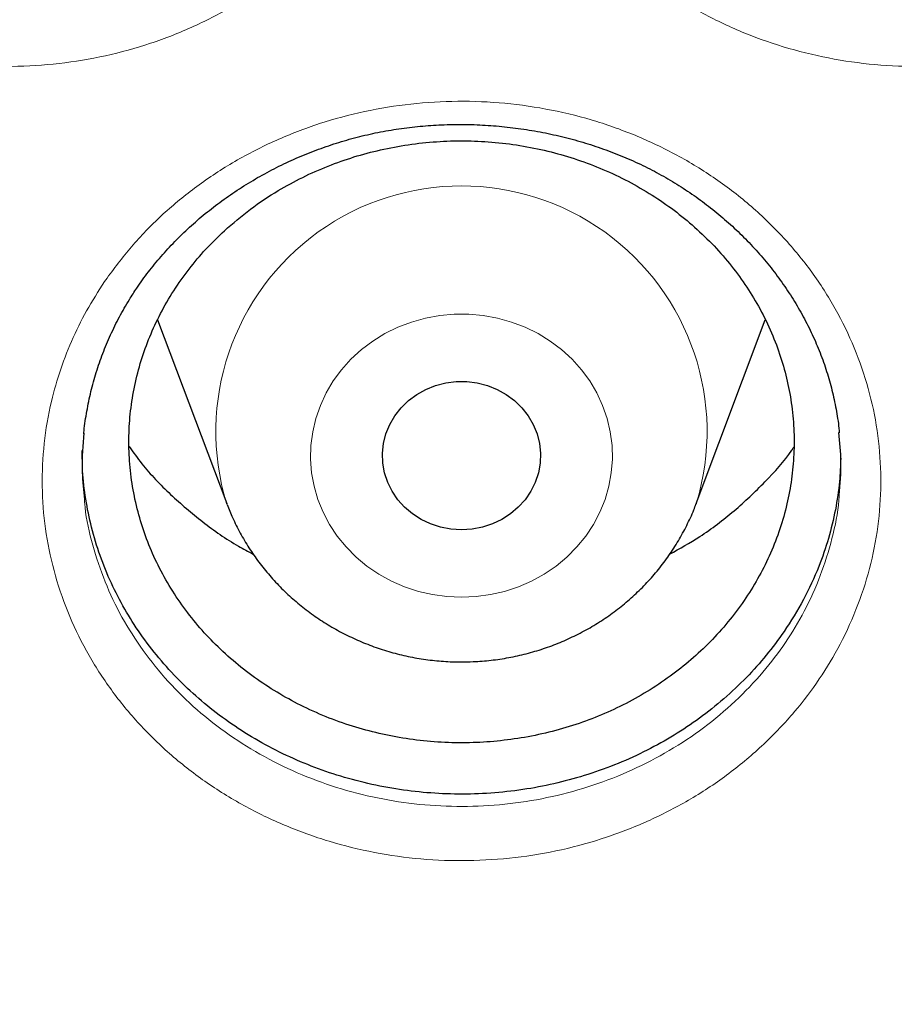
# Model space of a CAD drawing. Header units: millimetres. Extents: x 8 to 976, y 12 to 967.
# Tile 56 of 256: x 359.64 to 364.07, y 785.05 to 790.03. Entities that reach past the tile are written whole.
import ezdxf

# ---------------------------------------------------------------- set-up
doc = ezdxf.new("R2010")
doc.units = ezdxf.units.MM

msp = doc.modelspace()

# ---------------------------------------------------------------- linework, layer by layer
at = {"color": 7, "linetype": 'Continuous', "lineweight": 30}
for p, q in [((360.3425, 788.5101), (360.6918, 787.5818)), ((363.0679, 787.5818), (363.417, 788.5097)), ((360.6941, 787.5756), (360.6918, 787.5818)), ((363.0679, 787.5818), (363.0665, 787.578))]:
    msp.add_line(p, q, dxfattribs=at)
at = {"color": 252, "linetype": 'Continuous', "lineweight": 0, "flags": 128}
msp.add_lwpolyline([(361.8798, 787.1069), (361.8061, 787.1102), (361.7331, 787.1202), (361.6615, 787.1368), (361.5919, 787.1597), (361.525, 787.1889), (361.4614, 787.224), (361.4017, 787.2647), (361.3464, 787.3106), (361.2962, 787.3613), (361.2514, 787.4163), (361.2124, 787.4751), (361.1797, 787.5372), (361.1536, 787.6019), (361.1342, 787.6687), (361.1218, 787.7369), (361.1164, 787.806), (361.1182, 787.8752), (361.1271, 787.9439), (361.143, 788.0115), (361.1658, 788.0774), (361.1953, 788.1408), (361.2312, 788.2013), (361.2731, 788.2583), (361.3207, 788.3112), (361.3735, 788.3596), (361.431, 788.4029), (361.4927, 788.4409), (361.558, 788.473), (361.6264, 788.4991), (361.6971, 788.5189), (361.7695, 788.5322), (361.843, 788.5389), (361.9167, 788.5389), (361.9902, 788.5322), (362.0626, 788.5189), (362.1333, 788.4991), (362.2016, 788.473), (362.267, 788.4409), (362.3287, 788.4029), (362.3862, 788.3596), (362.439, 788.3112), (362.4866, 788.2583), (362.5285, 788.2013), (362.5644, 788.1408), (362.5939, 788.0774), (362.6167, 788.0115), (362.6326, 787.9439), (362.6415, 787.8752), (362.6433, 787.806), (362.6379, 787.7369), (362.6255, 787.6687), (362.6061, 787.6019), (362.5799, 787.5372), (362.5472, 787.4751), (362.5083, 787.4163), (362.4635, 787.3613), (362.4133, 787.3106), (362.358, 787.2647), (362.2983, 787.224), (362.2347, 787.1889), (362.1678, 787.1597), (362.0982, 787.1368), (362.0266, 787.1202), (361.9535, 787.1102), (361.8798, 787.1069)], dxfattribs=at)
at = {"color": 7, "linetype": 'Continuous', "lineweight": 30, "flags": 128}
msp.add_lwpolyline([(361.8798, 787.448), (361.8265, 787.4514), (361.7742, 787.4614), (361.7237, 787.4778), (361.676, 787.5004), (361.6319, 787.5288), (361.5923, 787.5624), (361.5578, 787.6007), (361.5291, 787.6429), (361.5066, 787.6884), (361.4907, 787.7363), (361.4819, 787.7857), (361.4801, 787.8358), (361.4854, 787.8857), (361.4978, 787.9345), (361.517, 787.9813), (361.5427, 788.0252), (361.5744, 788.0656), (361.6115, 788.1016), (361.6535, 788.1327), (361.6994, 788.1582), (361.7486, 788.1778), (361.8002, 788.1911), (361.8531, 788.1977), (361.9066, 788.1977), (361.9595, 788.1911), (362.0111, 788.1778), (362.0603, 788.1582), (362.1062, 788.1327), (362.1482, 788.1016), (362.1853, 788.0656), (362.217, 788.0252), (362.2427, 787.9813), (362.2619, 787.9345), (362.2743, 787.8857), (362.2796, 787.8358), (362.2778, 787.7857), (362.2689, 787.7363), (362.2531, 787.6884), (362.2306, 787.6429), (362.2019, 787.6007), (362.1674, 787.5624), (362.1277, 787.5288), (362.0837, 787.5004), (362.036, 787.4778), (361.9855, 787.4614), (361.9332, 787.4514), (361.8798, 787.448)], dxfattribs=at)
at = {"color": 252, "linetype": 'Continuous', "lineweight": 0}
msp.add_arc((361.8798, 787.9456), 1.2425, 342.9768, 197.0232, dxfattribs=at)
for points, knots in [([(361.8798, 844.4039), (361.3833, 844.398), (360.3901, 844.3861), (358.9033, 844.2905), (357.4222, 844.138), (355.9497, 843.9234), (354.4974, 843.6502), (353.0678, 843.3198), (351.6632, 842.9342), (350.2777, 842.492), (348.9056, 841.9911), (347.5499, 841.4312), (346.2139, 840.8122), (344.9081, 840.1387), (343.6351, 839.412), (342.4049, 838.6381), (341.2188, 837.8196), (340.0785, 836.959), (338.9788, 836.053), (337.9155, 835.0976), (336.8914, 834.0936), (335.9095, 833.042), (334.9778, 831.951), (334.0982, 830.8226), (333.2772, 829.6659), (332.5153, 828.4839), (331.8128, 827.2794), (331.1664, 826.0476), (330.5737, 824.7831), (330.0371, 823.4878), (329.5589, 822.1637), (329.1431, 820.8213), (328.7907, 819.4629), (328.504, 818.0995), (328.2823, 816.7339), (328.1246, 815.3689), (328.0298, 813.9988), (327.998, 812.6177), (328.0306, 811.2284), (328.1288, 809.8334), (328.2923, 808.4439), (328.5208, 807.0624), (328.812, 805.6998), (329.1642, 804.3586), (329.5752, 803.0408), (330.0466, 801.741), (330.5805, 800.4537), (331.1773, 799.1818), (331.837, 797.9283), (332.5549, 796.7032), (333.3295, 795.5089), (334.1543, 794.3546), (335.0267, 793.2419), (335.944, 792.172), (336.9096, 791.1403), (337.928, 790.1427), (338.9982, 789.1819), (340.119, 788.2607), (341.2819, 787.3866), (342.4847, 786.5613), (343.7175, 785.7911), (344.9774, 785.0763), (346.2613, 784.4172), (347.5742, 783.8107), (348.922, 783.2547), (350.3026, 782.7512), (351.7139, 782.3025), (353.1448, 781.9125), (354.5926, 781.5819), (356.0458, 781.3129), (357.5014, 781.1049), (358.9563, 780.9569), (360.4167, 780.868), (361.8887, 780.8381), (363.3696, 780.8687), (364.8564, 780.9609), (366.3375, 781.1143), (367.81, 781.3286), (369.2623, 781.6019), (370.6919, 781.9323), (372.0965, 782.3179), (373.482, 782.7601), (374.8541, 783.261), (376.2097, 783.8209), (377.5458, 784.4399), (378.8516, 785.1134), (380.1245, 785.8401), (381.3548, 786.614), (382.5409, 787.4325), (383.6812, 788.2931), (384.7809, 789.1991), (385.8442, 790.1545), (386.8683, 791.1585), (387.8502, 792.2101), (388.7819, 793.3011), (389.6615, 794.4295), (390.4825, 795.5862), (391.2444, 796.7682), (391.9469, 797.9727), (392.5933, 799.2045), (393.186, 800.469), (393.7226, 801.7643), (394.2008, 803.0883), (394.6166, 804.4308), (394.969, 805.7892), (395.2557, 807.1526), (395.4774, 808.5182), (395.6351, 809.8832), (395.7299, 811.2533), (395.7617, 812.6344), (395.7291, 814.0237), (395.6309, 815.4187), (395.4674, 816.8082), (395.2389, 818.1897), (394.9476, 819.5522), (394.5955, 820.8935), (394.1845, 822.2113), (393.7131, 823.5111), (393.1792, 824.7984), (392.5824, 826.0703), (391.9227, 827.3238), (391.2048, 828.5489), (390.4302, 829.7432), (389.6054, 830.8975), (388.7329, 832.0102), (387.8157, 833.08), (386.85, 834.1118), (385.8317, 835.1094), (384.7615, 836.0702), (383.6407, 836.9914), (382.4778, 837.8655), (381.275, 838.6907), (380.0421, 839.461), (378.7822, 840.1758), (377.4984, 840.8349), (376.1855, 841.4414), (374.8377, 841.9974), (373.4571, 842.5009), (372.0458, 842.9496), (370.6149, 843.3396), (369.1671, 843.6702), (367.7139, 843.9391), (366.2583, 844.1474), (364.8034, 844.2945), (363.343, 844.3868), (362.3676, 844.3982), (361.8798, 844.4039)], [0, 0, 0, 0, 0.007, 0.014, 0.021, 0.028, 0.035, 0.041875, 0.04875, 0.055625, 0.0625, 0.0695, 0.0765, 0.0835, 0.0905, 0.0975, 0.104375, 0.11125, 0.118125, 0.125, 0.132, 0.139, 0.146, 0.153, 0.16, 0.166875, 0.17375, 0.180625, 0.1875, 0.1945, 0.2015, 0.2085, 0.2155, 0.2225, 0.229375, 0.23625, 0.243125, 0.25, 0.257, 0.264, 0.271, 0.278, 0.285, 0.291875, 0.29875, 0.305625, 0.3125, 0.3195, 0.3265, 0.3335, 0.3405, 0.3475, 0.354375, 0.36125, 0.368125, 0.375, 0.382, 0.389, 0.396, 0.403, 0.41, 0.416875, 0.42375, 0.430625, 0.4375, 0.4445, 0.4515, 0.4585, 0.4655, 0.4725, 0.479375, 0.48625, 0.493125, 0.5, 0.507, 0.514, 0.521, 0.528, 0.535, 0.541875, 0.54875, 0.555625, 0.5625, 0.5695, 0.5765, 0.5835, 0.5905, 0.5975, 0.604375, 0.61125, 0.618125, 0.625, 0.632, 0.639, 0.646, 0.653, 0.66, 0.666875, 0.67375, 0.680625, 0.6875, 0.6945, 0.7015, 0.7085, 0.7155, 0.7225, 0.729375, 0.73625, 0.743125, 0.75, 0.757, 0.764, 0.771, 0.778, 0.785, 0.791875, 0.79875, 0.805625, 0.8125, 0.8195, 0.8265, 0.8335, 0.8405, 0.8475, 0.854375, 0.86125, 0.868125, 0.875, 0.882, 0.889, 0.896, 0.903, 0.91, 0.916875, 0.92375, 0.930625, 0.9375, 0.9445, 0.9515, 0.9585, 0.9655, 0.9725, 0.979375, 0.98625, 0.993125, 1, 1, 1, 1]), ([(357.7818, 792.7604), (357.8247, 792.8181), (357.9107, 792.9336), (358.0648, 793.0894), (358.2369, 793.232), (358.4285, 793.3573), (358.6367, 793.4636), (358.8565, 793.5482), (359.0854, 793.609), (359.3201, 793.6463), (359.5582, 793.6598), (359.7966, 793.6482), (360.0324, 793.6126), (360.2621, 793.5534), (360.4828, 793.4707), (360.6919, 793.3665), (360.8874, 793.2418), (361.0661, 793.0973), (361.2264, 792.9356), (361.3659, 792.7587), (361.4822, 792.5686), (361.5748, 792.3682), (361.6425, 792.1595), (361.6835, 791.945), (361.6981, 791.7276), (361.6862, 791.5101), (361.6469, 791.2953), (361.5817, 791.0859), (361.4934, 790.8894), (361.3849, 790.708), (361.2563, 790.5376), (361.1036, 790.3767), (360.9277, 790.2284), (360.7349, 790.0994), (360.5272, 789.9917), (360.3081, 789.9057), (360.0796, 789.8424), (359.8444, 789.8035), (359.6058, 789.7887), (359.367, 789.7982), (359.1312, 789.8326), (358.9014, 789.8904), (358.6797, 789.9711), (358.4695, 790.0744), (358.2731, 790.1983), (358.0928, 790.3412), (357.9317, 790.502), (357.7912, 790.6779), (357.6728, 790.867), (357.5789, 791.0671), (357.5099, 791.2754), (357.4668, 791.4894), (357.4508, 791.7063), (357.461, 791.9233), (357.4951, 792.1222), (357.5468, 792.3013), (357.6098, 792.4607), (357.6868, 792.6152), (357.7502, 792.7121), (357.7818, 792.7604)], [0, 0, 0, 0, 0.01725, 0.034551, 0.051801, 0.069699, 0.087653, 0.10555, 0.123401, 0.141308, 0.15916, 0.177037, 0.194971, 0.212848, 0.230668, 0.248544, 0.266363, 0.284245, 0.302184, 0.320065, 0.33792, 0.355833, 0.373688, 0.391594, 0.409558, 0.427465, 0.445381, 0.463354, 0.48127, 0.497861, 0.514451, 0.532425, 0.550456, 0.568427, 0.586315, 0.604259, 0.622146, 0.640058, 0.658027, 0.675938, 0.693775, 0.71167, 0.729507, 0.74737, 0.765291, 0.783155, 0.801013, 0.818927, 0.836785, 0.854662, 0.872595, 0.890471, 0.908338, 0.926262, 0.944127, 0.958068, 0.972063, 0.986059, 1, 1, 1, 1]), ([(362.3648, 792.7079), (362.4062, 792.767), (362.4892, 792.8852), (362.6393, 793.0457), (362.8078, 793.1934), (362.996, 793.3242), (363.2011, 793.4363), (363.4185, 793.5271), (363.6455, 793.5944), (363.8791, 793.6383), (364.1166, 793.6586), (364.3552, 793.6538), (364.5917, 793.625), (364.823, 793.5724), (365.0458, 793.4961), (365.2577, 793.3979), (365.4565, 793.2788), (365.6392, 793.1395), (365.8038, 792.9824), (365.9482, 792.8095), (366.0696, 792.6228), (366.1676, 792.425), (366.241, 792.2182), (366.2878, 792.0049), (366.3083, 791.7879), (366.3023, 791.5701), (366.2688, 791.3542), (366.2092, 791.1429), (366.1262, 790.944), (366.0226, 790.7595), (365.8986, 790.5855), (365.7503, 790.4204), (365.5786, 790.2673), (365.3894, 790.1329), (365.1848, 790.0194), (364.9681, 789.9273), (364.7415, 789.8575), (364.5076, 789.812), (364.2695, 789.7904), (364.0306, 789.793), (363.7941, 789.8206), (363.5628, 789.8718), (363.3391, 789.9461), (363.1261, 790.0434), (362.9263, 790.1616), (362.7422, 790.2994), (362.5768, 790.4555), (362.4315, 790.6274), (362.3079, 790.813), (362.2086, 791.0105), (362.134, 791.2169), (362.085, 791.4296), (362.0632, 791.646), (362.0676, 791.8634), (362.0962, 792.0631), (362.143, 792.2433), (362.2016, 792.4041), (362.274, 792.5603), (362.3346, 792.6588), (362.3648, 792.7079)], [0, 0, 0, 0, 0.017289, 0.034631, 0.051921, 0.069808, 0.087753, 0.10564, 0.123482, 0.141381, 0.159224, 0.177097, 0.195027, 0.2129, 0.230723, 0.248602, 0.266423, 0.284313, 0.30226, 0.320149, 0.338014, 0.355937, 0.373802, 0.391715, 0.409687, 0.427601, 0.445519, 0.463494, 0.481412, 0.498003, 0.514594, 0.532557, 0.550577, 0.568539, 0.586416, 0.604351, 0.622228, 0.640131, 0.658093, 0.675997, 0.693832, 0.711724, 0.72956, 0.747428, 0.765354, 0.783222, 0.801088, 0.819012, 0.836879, 0.854765, 0.872708, 0.890594, 0.908468, 0.926396, 0.944267, 0.958173, 0.972134, 0.986094, 1, 1, 1, 1]), ([(360.0864, 788.7218), (360.1292, 788.779), (360.2149, 788.8935), (360.3684, 789.0482), (360.5401, 789.1902), (360.7314, 789.3153), (360.9397, 789.4218), (361.1595, 789.5067), (361.3886, 789.5681), (361.6234, 789.606), (361.8616, 789.6203), (362.1002, 789.6098), (362.3361, 789.5753), (362.566, 789.5174), (362.7869, 789.4361), (362.9963, 789.3334), (363.192, 789.2102), (363.3711, 789.0673), (363.5317, 788.9071), (363.6716, 788.7318), (363.7884, 788.5433), (363.8813, 788.3443), (363.9494, 788.137), (363.9907, 787.9238), (364.0057, 787.7076), (363.9941, 787.4911), (363.955, 787.2773), (363.8899, 787.0687), (363.8017, 786.8728), (363.6932, 786.6918), (363.5646, 786.5217), (363.4119, 786.3611), (363.236, 786.2131), (363.0431, 786.084), (362.8354, 785.9762), (362.6161, 785.8899), (362.3875, 785.826), (362.1522, 785.7865), (361.9134, 785.7709), (361.6745, 785.7794), (361.4386, 785.8126), (361.2086, 785.8692), (360.9867, 785.9485), (360.7762, 786.0503), (360.5795, 786.1727), (360.3989, 786.3141), (360.2375, 786.4732), (360.0966, 786.6476), (359.9778, 786.8351), (359.8835, 787.0337), (359.8141, 787.2407), (359.7706, 787.4533), (359.7543, 787.6691), (359.7643, 787.885), (359.7982, 788.0833), (359.8499, 788.2622), (359.9133, 788.4218), (359.9907, 788.5764), (360.0545, 788.6734), (360.0864, 788.7218)], [0, 0, 0, 0, 0.017167, 0.034386, 0.051553, 0.069446, 0.087396, 0.105288, 0.123128, 0.141026, 0.158868, 0.176733, 0.194656, 0.212522, 0.230334, 0.248202, 0.266013, 0.283893, 0.301831, 0.319711, 0.337573, 0.355492, 0.373354, 0.391271, 0.409245, 0.427163, 0.44509, 0.463075, 0.481002, 0.497608, 0.514214, 0.532184, 0.550209, 0.568176, 0.586058, 0.603997, 0.621878, 0.639779, 0.657737, 0.675639, 0.693464, 0.711347, 0.729173, 0.74703, 0.764945, 0.782803, 0.800662, 0.818578, 0.836437, 0.854322, 0.872263, 0.890148, 0.908026, 0.92596, 0.943836, 0.95785, 0.971919, 0.985986, 1, 1, 1, 1]), ([(359.9708, 787.6178), (359.972, 787.5992), (359.9774, 787.516), (360.0116, 787.3703), (360.0729, 787.184), (360.1584, 787.0052), (360.2657, 786.8362), (360.3933, 786.6791), (360.5393, 786.5355), (360.7027, 786.408), (360.8808, 786.2977), (361.0713, 786.2058), (361.2721, 786.1342), (361.4804, 786.0832), (361.694, 786.0532), (361.9102, 786.0456), (362.1264, 786.0597), (362.3394, 786.0953), (362.5464, 786.1529), (362.7449, 786.2308), (362.933, 786.3281), (363.1075, 786.4445), (363.2667, 786.5781), (363.4049, 786.7229), (363.5213, 786.8762), (363.6192, 787.0393), (363.6995, 787.2159), (363.7565, 787.404), (363.7867, 787.5408), (363.7902, 787.6142), (363.7906, 787.6227)], [0, 0, 0, 0, 0.010954, 0.048903, 0.086971, 0.124922, 0.162887, 0.200974, 0.238941, 0.276902, 0.314986, 0.352948, 0.390846, 0.428864, 0.466761, 0.504812, 0.542986, 0.581037, 0.619059, 0.657204, 0.695229, 0.733425, 0.771747, 0.809949, 0.845242, 0.880535, 0.918644, 0.956876, 0.994985, 1, 1, 1, 1])]:
    msp.add_open_spline(points, degree=3, knots=knots, dxfattribs=at)
at = {"color": 7, "linetype": 'Continuous', "lineweight": 30}
for points, knots in [([(327.0285, 815.3102), (327.026, 815.2749), (327.0205, 815.198), (327.0129, 815.081), (327.005, 814.9545), (326.9969, 814.8211), (326.9886, 814.6748), (326.9805, 814.5161), (326.9726, 814.3459), (326.9648, 814.152), (326.9574, 813.9329), (326.9511, 813.6872), (326.9464, 813.4253), (326.944, 813.1471), (326.9442, 812.8527), (326.9475, 812.5421), (326.9543, 812.2154), (326.9644, 811.8987), (326.9771, 811.5969), (326.9912, 811.3218), (327.0069, 811.0595), (327.0236, 810.8157), (327.0406, 810.591), (327.0576, 810.3857), (327.0741, 810.2012), (327.0897, 810.0375), (327.1039, 809.8953), (327.1165, 809.7742), (327.1274, 809.6741), (327.1362, 809.594), (327.1426, 809.5375), (327.147, 809.4998), (327.1503, 809.4704), (327.1545, 809.4352), (327.1599, 809.3891), (327.1666, 809.333), (327.1764, 809.2523), (327.19, 809.143), (327.2084, 809.0007), (327.2298, 808.8404), (327.2544, 808.6641), (327.2814, 808.4787), (327.3104, 808.2879), (327.3405, 808.0974), (327.3718, 807.9075), (327.4041, 807.7184), (327.4568, 807.421), (327.5331, 807.017), (327.6343, 806.5261), (327.7393, 806.0546), (327.848, 805.598), (327.9657, 805.1345), (328.074, 804.7342), (328.1692, 804.3986), (328.2481, 804.1293), (328.3303, 803.8583), (328.4071, 803.6126), (328.475, 803.4015), (328.5301, 803.2336), (328.5776, 803.0911), (328.6154, 802.9796), (328.6441, 802.8957), (328.6648, 802.8357), (328.6835, 802.7818), (328.7039, 802.7231), (328.7296, 802.65), (328.7612, 802.5607), (328.7988, 802.4557), (328.8427, 802.3346), (328.8965, 802.1879), (328.9616, 802.0137), (329.0391, 801.8101), (329.1268, 801.5847), (329.2234, 801.3423), (329.3254, 801.0926), (329.4289, 800.8452), (329.5587, 800.5423), (329.7146, 800.1899), (329.8963, 799.7941), (330.0672, 799.4348), (330.2264, 799.1101), (330.3736, 798.8178), (330.5147, 798.5443), (330.6493, 798.2892), (330.777, 798.0524), (330.9781, 797.6865), (331.2623, 797.1873), (331.5439, 796.7181), (331.7324, 796.4137), (331.821, 796.2721), (331.9106, 796.1307), (332.001, 795.9895), (332.0923, 795.8486), (332.1825, 795.7109), (332.2647, 795.5869), (332.3344, 795.4826), (332.3894, 795.401), (332.4323, 795.3375), (332.4649, 795.2896), (332.4941, 795.2468), (332.5275, 795.198), (332.573, 795.1319), (332.6317, 795.0469), (332.7048, 794.942), (332.7912, 794.8192), (332.891, 794.6787), (332.9973, 794.5308), (333.1088, 794.3775), (333.2243, 794.2206), (333.35, 794.052), (333.4862, 793.8719), (333.6322, 793.6814), (333.8524, 793.3987), (334.1419, 793.0366), (334.4871, 792.6195), (334.8137, 792.2372), (335.1212, 791.8874), (335.42, 791.5568), (335.7095, 791.2448), (335.9874, 790.9526), (336.2532, 790.6795), (336.5066, 790.425), (336.7487, 790.1868), (336.9936, 789.9504), (337.2445, 789.7132), (337.5079, 789.4694), (337.7754, 789.2271), (338.0503, 788.9833), (338.3328, 788.7384), (338.6017, 788.5103), (338.8558, 788.2992), (339.094, 788.1048), (339.337, 787.91), (339.585, 787.7151), (339.8366, 787.521), (340.0577, 787.3536), (340.2415, 787.2165), (340.3825, 787.1126), (340.5086, 787.0205), (340.6196, 786.9402), (340.7101, 786.8752), (340.7817, 786.8241), (340.8344, 786.7867), (340.8749, 786.758), (340.9097, 786.7334), (340.9525, 786.7032), (341.013, 786.6608), (341.094, 786.6042), (341.1926, 786.5358), (341.3091, 786.4556), (341.4437, 786.3639), (341.5964, 786.2609), (341.8983, 786.0597), (342.3505, 785.7665), (342.9563, 785.3909), (343.5812, 785.0206), (344.2255, 784.6566), (344.8854, 784.3018), (345.5605, 783.957), (346.2495, 783.6233), (346.9505, 783.3023), (347.6927, 782.9816), (348.4703, 782.6667), (349.2822, 782.3607), (350.0899, 782.0782), (350.8925, 781.8185), (351.6845, 781.5821), (352.4653, 781.3679), (353.2355, 781.1745), (354.0031, 780.999), (354.8067, 780.8332), (355.6493, 780.6791), (356.531, 780.5396), (357.4162, 780.4212), (358.3043, 780.3241), (359.1947, 780.2484), (360.0869, 780.1941), (360.9802, 780.1614), (361.8742, 780.1504), (362.7682, 780.1611), (363.6615, 780.1936), (364.5537, 780.2476), (365.4442, 780.323), (366.3323, 780.4199), (367.2185, 780.5381), (368.1034, 780.6778), (368.9567, 780.8338), (369.7785, 781.0036), (370.5686, 781.185), (371.3569, 781.3842), (372.1429, 781.6015), (372.9215, 781.8356), (373.6942, 782.0868), (374.4647, 782.3564), (375.2411, 782.6481), (375.9706, 782.942), (376.6525, 783.2337), (377.2862, 783.5193), (377.923, 783.8215), (378.459, 784.0889), (378.8949, 784.3148), (379.231, 784.4936), (379.5675, 784.6772), (379.9041, 784.8656), (380.2364, 785.0563), (380.5578, 785.2454), (380.8618, 785.4285), (381.1467, 785.6039), (381.4127, 785.771), (381.66, 785.9294), (381.889, 786.0787), (382.0794, 786.2048), (382.2349, 786.3091), (382.3589, 786.3931), (382.4749, 786.4724), (382.5831, 786.5469), (382.6826, 786.616), (382.7701, 786.6772), (382.8394, 786.7259), (382.8913, 786.7626), (382.9356, 786.794), (382.9854, 786.8294), (383.0467, 786.8732), (383.1182, 786.9245), (383.2151, 786.9944), (383.3391, 787.0847), (383.4933, 787.198), (383.6678, 787.328), (383.8633, 787.4755), (384.08, 787.6417), (384.3138, 787.824), (384.5643, 788.023), (384.8148, 788.2259), (385.0633, 788.4312), (385.3051, 788.6346), (385.5491, 788.8439), (385.7905, 789.055), (386.0274, 789.2659), (386.3622, 789.5699), (386.7871, 789.9678), (387.2824, 790.4518), (387.7453, 790.9227), (388.1775, 791.3796), (388.5899, 791.8319), (388.9829, 792.279), (389.358, 792.7211), (389.7186, 793.1612), (390.112, 793.6584), (390.5372, 794.2184), (390.9897, 794.8442), (391.4266, 795.4794), (391.8267, 796.0911), (392.1924, 796.6779), (392.528, 797.2411), (392.8556, 797.8173), (393.1765, 798.4099), (393.4903, 799.0197), (393.7375, 799.5271), (393.9241, 799.9259), (394.0539, 800.2107), (394.1817, 800.4988), (394.3076, 800.7904), (394.4305, 801.0831), (394.5448, 801.3633), (394.6476, 801.6221), (394.737, 801.8528), (394.8158, 802.0607), (394.8844, 802.2455), (394.9364, 802.3881), (394.9744, 802.4936), (395.0007, 802.5672), (395.0242, 802.6333), (395.0449, 802.6923), (395.0632, 802.7445), (395.0801, 802.7929), (395.098, 802.8447), (395.1202, 802.909), (395.1484, 802.9915), (395.1827, 803.0931), (395.2228, 803.2131), (395.2683, 803.3514), (395.3191, 803.5081), (395.4224, 803.8334), (395.569, 804.3175), (395.7463, 804.9512), (395.8933, 805.5217), (396.015, 806.0309), (396.1162, 806.4844), (396.2106, 806.9383), (396.2808, 807.3028), (396.3306, 807.5767), (396.3625, 807.7585), (396.3935, 807.9411), (396.4235, 808.1243), (396.4524, 808.3082), (396.4802, 808.4921), (396.5062, 808.6708), (396.5297, 808.8395), (396.5502, 808.9922), (396.5677, 809.1277), (396.5823, 809.2439), (396.5941, 809.3408), (396.6028, 809.4143), (396.6088, 809.4656), (396.6132, 809.5039), (396.6178, 809.544), (396.6236, 809.5957), (396.6309, 809.6609), (396.6407, 809.751), (396.6532, 809.8699), (396.6684, 810.021), (396.6852, 810.1964), (396.703, 810.3963), (396.7199, 810.6021), (396.7357, 810.8107), (396.7501, 811.0192), (396.7639, 811.2427), (396.7768, 811.479), (396.7903, 811.7692), (396.8023, 812.1019), (396.8111, 812.4677), (396.8154, 812.8138), (396.8158, 813.1402), (396.813, 813.4468), (396.8077, 813.7337), (396.8005, 813.9908), (396.7923, 814.2196), (396.7837, 814.4219), (396.7746, 814.6089), (396.7652, 814.7806), (396.7559, 814.9351), (396.7471, 815.0748), (396.7392, 815.198), (396.7337, 815.2749), (396.7312, 815.3102)], [0, 0, 0, 0, 0.0009265, 0.0020153, 0.0031174, 0.0043621, 0.0057274, 0.0072008, 0.0087824, 0.0104719, 0.012602, 0.0148824, 0.0173128, 0.0198934, 0.0226243, 0.0255053, 0.0285362, 0.0317174, 0.0343222, 0.0369399, 0.0393797, 0.0416333, 0.0437365, 0.0456467, 0.0473639, 0.0488881, 0.0502193, 0.0513387, 0.052272, 0.053019, 0.0535799, 0.0538504, 0.0540754, 0.0544002, 0.0548373, 0.0553629, 0.0559711, 0.0570941, 0.0584214, 0.059953, 0.0615834, 0.0633624, 0.0651515, 0.0669351, 0.0687133, 0.0704859, 0.0722532, 0.077085, 0.0818755, 0.0861274, 0.0904466, 0.094855, 0.0993527, 0.1019104, 0.1044962, 0.1071098, 0.1097355, 0.1116079, 0.113235, 0.1146171, 0.1157541, 0.1164872, 0.1170635, 0.1175078, 0.1180599, 0.1187797, 0.1196483, 0.1206749, 0.1218595, 0.1232023, 0.1249869, 0.126991, 0.1292143, 0.131657, 0.1341868, 0.1366497, 0.1390459, 0.1432653, 0.1472597, 0.1510293, 0.1542052, 0.1572019, 0.1600193, 0.1626578, 0.165117, 0.1674012, 0.1741097, 0.1808608, 0.1823823, 0.183906, 0.1854317, 0.1869596, 0.1884897, 0.190022, 0.191458, 0.1925529, 0.1934491, 0.1941466, 0.1946454, 0.1950304, 0.1955623, 0.1962602, 0.1972212, 0.1983844, 0.1997499, 0.2013177, 0.2030878, 0.2047173, 0.2064873, 0.2083976, 0.2104486, 0.2126399, 0.2149324, 0.2202022, 0.225249, 0.2296435, 0.2338538, 0.2378798, 0.2417217, 0.2453793, 0.2487924, 0.2520279, 0.2550857, 0.2579661, 0.2612152, 0.2644013, 0.2676431, 0.270941, 0.2742946, 0.2777042, 0.2804224, 0.2831752, 0.2859624, 0.2887842, 0.2916405, 0.2944835, 0.2962188, 0.2977831, 0.2991766, 0.3003994, 0.3014513, 0.302158, 0.3027561, 0.3031811, 0.3034857, 0.3038939, 0.3045841, 0.3054644, 0.3065349, 0.3077957, 0.3092466, 0.3108877, 0.3127189, 0.3189409, 0.3252774, 0.3317279, 0.3382924, 0.3449709, 0.3516409, 0.358421, 0.3652789, 0.3720702, 0.3798228, 0.3874625, 0.3949893, 0.4024031, 0.4097041, 0.4167651, 0.4237174, 0.4305937, 0.4374673, 0.445278, 0.4530885, 0.4608989, 0.4687091, 0.4765191, 0.484329, 0.492139, 0.4999491, 0.5077592, 0.5155692, 0.5233791, 0.5311891, 0.5389993, 0.5468107, 0.5546458, 0.5625139, 0.5695915, 0.5766955, 0.5838259, 0.5909825, 0.5981656, 0.6052461, 0.6124054, 0.619708, 0.6271539, 0.6332004, 0.6393382, 0.6455674, 0.6518881, 0.6552355, 0.6586079, 0.6620055, 0.6654281, 0.6688726, 0.6722061, 0.6753597, 0.6783332, 0.6811266, 0.6837399, 0.6861731, 0.6884262, 0.6898422, 0.6911765, 0.692429, 0.6935999, 0.6946891, 0.6956708, 0.6964567, 0.6969554, 0.6973713, 0.69791, 0.6985897, 0.699389, 0.7002639, 0.7017888, 0.7034971, 0.7053888, 0.7076192, 0.71006, 0.7127115, 0.7155736, 0.7186462, 0.7213676, 0.7242342, 0.7271406, 0.7300172, 0.732864, 0.7356811, 0.7422038, 0.7485608, 0.7543803, 0.7600537, 0.7655814, 0.770963, 0.7761988, 0.7813169, 0.7864235, 0.7934424, 0.8004583, 0.8074712, 0.814481, 0.8204264, 0.8263792, 0.8324266, 0.83859, 0.8448692, 0.8512645, 0.8541151, 0.8569883, 0.859884, 0.8628021, 0.8657425, 0.868642, 0.8711514, 0.8734293, 0.8754757, 0.8772902, 0.8788731, 0.8796676, 0.8803876, 0.8810332, 0.8816046, 0.8821122, 0.8825623, 0.8830175, 0.883627, 0.884438, 0.8854254, 0.8865894, 0.8879297, 0.8894465, 0.891139, 0.8973602, 0.9034228, 0.9093267, 0.9136504, 0.9179034, 0.9221769, 0.9264834, 0.9281842, 0.9298902, 0.9316011, 0.9333171, 0.9350383, 0.9367645, 0.9384775, 0.9400471, 0.9414914, 0.9427553, 0.9438392, 0.9447429, 0.9454653, 0.9458958, 0.9461788, 0.9465358, 0.9470179, 0.9476253, 0.9483578, 0.9495394, 0.9509471, 0.9525809, 0.9544408, 0.9565268, 0.9583244, 0.9602615, 0.9623382, 0.9645545, 0.9668446, 0.9704216, 0.9738153, 0.977026, 0.9800537, 0.9828983, 0.9855597, 0.988038, 0.9900562, 0.9919342, 0.993672, 0.9952697, 0.9967184, 0.9979847, 0.9990735, 1, 1, 1, 1]), ([(329.5316, 809.7522), (329.5452, 809.6246), (329.5738, 809.3549), (329.6254, 808.9439), (329.6845, 808.5193), (329.7502, 808.0955), (329.8221, 807.6725), (329.9004, 807.2506), (329.9849, 806.8298), (330.0758, 806.4101), (330.1729, 805.9916), (330.2763, 805.5745), (330.3859, 805.1588), (330.5017, 804.7445), (330.6237, 804.3318), (330.7519, 803.9208), (330.8862, 803.5115), (331.0266, 803.104), (331.173, 802.6984), (331.3256, 802.2947), (331.4841, 801.8931), (331.6487, 801.4937), (331.8192, 801.0964), (331.9956, 800.7015), (332.178, 800.3089), (332.3661, 799.9187), (332.5601, 799.5311), (332.7599, 799.146), (332.9654, 798.7636), (333.1767, 798.384), (333.3935, 798.0072), (333.616, 797.6332), (333.8441, 797.2623), (334.0777, 796.8944), (334.3168, 796.5296), (334.5613, 796.1679), (334.8112, 795.8096), (335.0664, 795.4545), (335.3269, 795.1029), (335.5927, 794.7547), (335.8636, 794.4101), (336.1397, 794.0691), (336.4208, 793.7317), (336.707, 793.3981), (336.9981, 793.0683), (337.2941, 792.7423), (337.595, 792.4203), (337.9006, 792.1023), (338.211, 791.7883), (338.5261, 791.4785), (338.8458, 791.1728), (339.17, 790.8714), (339.4986, 790.5743), (339.8317, 790.2816), (340.1692, 789.9932), (340.5109, 789.7093), (340.8568, 789.43), (341.2069, 789.1553), (341.5611, 788.8852), (341.9192, 788.6198), (342.2813, 788.3591), (342.6473, 788.1032), (343.017, 787.8522), (343.3905, 787.6061), (343.7676, 787.3649), (344.1483, 787.1287), (344.5325, 786.8976), (344.9201, 786.6715), (345.3111, 786.4506), (345.7053, 786.2348), (346.1027, 786.0243), (346.5032, 785.819), (346.9068, 785.619), (347.3133, 785.4244), (347.7227, 785.2351), (348.1348, 785.0512), (348.5497, 784.8728), (348.9672, 784.6999), (349.3873, 784.5325), (349.8098, 784.3706), (350.2347, 784.2143), (350.6619, 784.0637), (351.0913, 783.9187), (351.5228, 783.7794), (351.9564, 783.6457), (352.3919, 783.5178), (352.8293, 783.3957), (353.2685, 783.2793), (353.7094, 783.1687), (354.1519, 783.0639), (354.5959, 782.965), (355.0414, 782.872), (355.4882, 782.7847), (355.9362, 782.7035), (356.3855, 782.6281), (356.8358, 782.5587), (357.2871, 782.4952), (357.7393, 782.4376), (358.1923, 782.386), (358.6461, 782.3404), (359.1005, 782.3008), (359.5555, 782.2672), (360.0109, 782.2395), (360.4666, 782.2179), (360.9227, 782.2023), (361.3789, 782.1927), (361.8353, 782.1891), (362.2916, 782.1915), (362.7479, 782.1999), (363.204, 782.2144), (363.6599, 782.2348), (364.1153, 782.2613), (364.5704, 782.2938), (365.0249, 782.3322), (365.4788, 782.3767), (365.932, 782.4271), (366.3844, 782.4835), (366.8359, 782.5458), (367.2864, 782.6141), (367.7359, 782.6883), (368.1842, 782.7684), (368.6312, 782.8545), (369.0769, 782.9464), (369.5213, 783.0441), (369.9641, 783.1478), (370.4053, 783.2572), (370.8448, 783.3725), (371.2826, 783.4935), (371.7185, 783.6203), (372.1524, 783.7528), (372.5844, 783.8911), (373.0142, 784.035), (373.4418, 784.1845), (373.8672, 784.3397), (374.2902, 784.5005), (374.7107, 784.6668), (375.1288, 784.8387), (375.5442, 785.016), (375.9569, 785.1988), (376.3668, 785.387), (376.7739, 785.5806), (377.178, 785.7796), (377.5792, 785.9838), (377.9772, 786.1934), (378.372, 786.4081), (378.7636, 786.628), (379.1519, 786.8531), (379.5368, 787.0833), (379.9182, 787.3185), (380.296, 787.5587), (380.6702, 787.8039), (381.0407, 788.054), (381.4074, 788.3089), (381.7703, 788.5686), (382.1292, 788.8331), (382.4842, 789.1023), (382.835, 789.3762), (383.1818, 789.6546), (383.5244, 789.9376), (383.8626, 790.2251), (384.1966, 790.517), (384.5261, 790.8133), (384.8512, 791.1139), (385.1718, 791.4187), (385.4878, 791.7278), (385.7991, 792.0409), (386.1057, 792.3582), (386.4075, 792.6795), (386.7045, 793.0047), (386.9966, 793.3337), (387.2837, 793.6666), (387.5658, 794.0033), (387.8429, 794.3436), (388.1148, 794.6876), (388.3816, 795.035), (388.6431, 795.386), (388.8994, 795.7404), (389.1503, 796.0981), (389.3959, 796.4591), (389.636, 796.8233), (389.8707, 797.1907), (390.0999, 797.5611), (390.3234, 797.9344), (390.5414, 798.3107), (390.7537, 798.6898), (390.9604, 799.0717), (391.1613, 799.4562), (391.3564, 799.8434), (391.5457, 800.2331), (391.7292, 800.6252), (391.9068, 801.0197), (392.0784, 801.4166), (392.2441, 801.8156), (392.4039, 802.2168), (392.5576, 802.6201), (392.7052, 803.0253), (392.8468, 803.4325), (392.9823, 803.8414), (393.1117, 804.2521), (393.2349, 804.6645), (393.3519, 805.0785), (393.4627, 805.4939), (393.5673, 805.9108), (393.6656, 806.329), (393.7577, 806.7485), (393.8434, 807.1691), (393.9229, 807.5909), (393.9961, 808.0136), (394.0629, 808.4372), (394.1235, 808.8617), (394.1773, 809.287), (394.2142, 809.6058), (394.2311, 809.7831), (394.2345, 809.8181)], [0, 0, 0, 0, 0.004275, 0.009032, 0.013789, 0.018546, 0.023303, 0.02806, 0.032817, 0.037574, 0.042332, 0.047089, 0.051846, 0.056603, 0.06136, 0.066118, 0.070875, 0.075632, 0.08039, 0.085147, 0.089905, 0.094662, 0.099419, 0.104177, 0.108935, 0.113692, 0.11845, 0.123207, 0.127965, 0.132723, 0.137481, 0.142239, 0.146996, 0.151754, 0.156512, 0.16127, 0.166028, 0.170786, 0.175545, 0.180303, 0.185061, 0.189819, 0.194577, 0.199336, 0.204094, 0.208852, 0.213611, 0.218369, 0.223128, 0.227886, 0.232645, 0.237404, 0.242162, 0.246921, 0.25168, 0.256438, 0.261197, 0.265956, 0.270715, 0.275474, 0.280233, 0.284992, 0.289751, 0.29451, 0.299269, 0.304028, 0.308787, 0.313546, 0.318305, 0.323065, 0.327824, 0.332583, 0.337342, 0.342102, 0.346861, 0.35162, 0.35638, 0.361139, 0.365899, 0.370658, 0.375418, 0.380177, 0.384937, 0.389696, 0.394456, 0.399215, 0.403975, 0.408734, 0.413494, 0.418253, 0.423013, 0.427773, 0.432532, 0.437292, 0.442052, 0.446811, 0.451571, 0.456331, 0.46109, 0.46585, 0.47061, 0.475369, 0.480129, 0.484889, 0.489649, 0.494408, 0.499168, 0.503928, 0.508687, 0.513447, 0.518207, 0.522967, 0.527726, 0.532486, 0.537246, 0.542005, 0.546765, 0.551525, 0.556285, 0.561044, 0.565804, 0.570564, 0.575323, 0.580083, 0.584843, 0.589602, 0.594362, 0.599121, 0.603881, 0.608641, 0.6134, 0.61816, 0.622919, 0.627679, 0.632438, 0.637198, 0.641957, 0.646717, 0.651476, 0.656236, 0.660995, 0.665754, 0.670514, 0.675273, 0.680032, 0.684792, 0.689551, 0.69431, 0.699069, 0.703829, 0.708588, 0.713347, 0.718106, 0.722865, 0.727624, 0.732383, 0.737142, 0.741901, 0.74666, 0.751419, 0.756177, 0.760936, 0.765695, 0.770454, 0.775212, 0.779971, 0.78473, 0.789488, 0.794247, 0.799005, 0.803764, 0.808522, 0.813281, 0.818039, 0.822797, 0.827555, 0.832314, 0.837072, 0.84183, 0.846588, 0.851346, 0.856104, 0.860862, 0.86562, 0.870378, 0.875136, 0.879893, 0.884651, 0.889409, 0.894167, 0.898924, 0.903682, 0.90844, 0.913197, 0.917954, 0.922712, 0.927469, 0.932227, 0.936984, 0.941741, 0.946499, 0.951256, 0.956013, 0.960771, 0.965528, 0.970285, 0.975042, 0.979799, 0.984556, 0.989314, 0.994071, 0.998828, 1, 1, 1, 1]), ([(360.2371, 788.671), (360.2466, 788.6848), (360.275, 788.726), (360.3265, 788.7927), (360.3934, 788.8699), (360.4655, 788.9439), (360.5427, 789.0145), (360.6246, 789.0815), (360.7109, 789.1444), (360.8014, 789.2029), (360.8954, 789.2568), (360.9926, 789.3057), (361.0926, 789.3495), (361.1947, 789.3879), (361.2987, 789.4207), (361.4038, 789.4478), (361.5098, 789.4692), (361.6168, 789.4849), (361.7249, 789.495), (361.8344, 789.4996), (361.9451, 789.4987), (362.0562, 789.4921), (362.1673, 789.4799), (362.2776, 789.462), (362.3866, 789.4385), (362.4936, 789.4097), (362.598, 789.3756), (362.6993, 789.3364), (362.797, 789.2925), (362.8908, 789.2439), (362.9809, 789.1905), (363.0679, 789.1324), (363.1516, 789.0694), (363.2317, 789.0017), (363.3079, 788.9297), (363.3797, 788.8536), (363.4467, 788.7737), (363.5087, 788.6904), (363.5652, 788.6042), (363.616, 788.5155), (363.6608, 788.4246), (363.6996, 788.332), (363.732, 788.238), (363.7582, 788.143), (363.7775, 788.0468), (363.7884, 787.9785), (363.791, 787.9422), (363.7913, 787.9384)], [0, 0, 0, 0, 0.011303, 0.033938, 0.056659, 0.079505, 0.102465, 0.12552, 0.148645, 0.171812, 0.194985, 0.218119, 0.241181, 0.264138, 0.286962, 0.309632, 0.332116, 0.354422, 0.376887, 0.399585, 0.422482, 0.445539, 0.468707, 0.491932, 0.515154, 0.538306, 0.561336, 0.584199, 0.606858, 0.629288, 0.651617, 0.674145, 0.696872, 0.719778, 0.742836, 0.766016, 0.78928, 0.812591, 0.835914, 0.859202, 0.882424, 0.905562, 0.928596, 0.95152, 0.974352, 0.997341, 1, 1, 1, 1]), ([(360.6805, 788.9615), (360.6486, 788.9307), (360.5847, 788.8691), (360.4993, 788.767), (360.4223, 788.6582), (360.3561, 788.5438), (360.3012, 788.4259), (360.2574, 788.3043), (360.2247, 788.1785), (360.204, 788.0507), (360.1954, 787.923), (360.1985, 787.795), (360.2137, 787.6666), (360.241, 787.5397), (360.2796, 787.4166), (360.3294, 787.2968), (360.3908, 787.1801), (360.463, 787.0685), (360.5445, 786.9639), (360.6353, 786.8658), (360.736, 786.7741), (360.8449, 786.6905), (360.96, 786.6162), (361.0816, 786.5509), (361.2101, 786.4945), (361.3434, 786.4483), (361.4792, 786.4127), (361.6178, 786.3875), (361.7596, 786.3728), (361.9022, 786.3691), (362.0433, 786.3762), (362.1832, 786.3939), (362.3224, 786.4224), (362.4583, 786.4616), (362.5888, 786.5106), (362.7144, 786.5691), (362.8352, 786.6377), (362.9492, 786.7153), (363.0544, 786.8006), (363.1516, 786.8935), (363.2405, 786.9944), (363.3197, 787.1018), (363.3879, 787.2138), (363.4456, 787.3306), (363.4927, 787.4525), (363.5281, 787.5776), (363.5515, 787.7038), (363.5633, 787.8313), (363.5631, 787.9605), (363.5507, 788.0892), (363.5266, 788.2153), (363.491, 788.3392), (363.4435, 788.4611), (363.3847, 788.5789), (363.3158, 788.6906), (363.2369, 788.7969), (363.1475, 788.8976), (363.0489, 788.9912), (362.9429, 789.076), (362.8296, 789.1525), (362.7084, 789.2208), (362.5812, 789.2795), (362.4502, 789.3277), (362.3153, 789.366), (362.176, 789.3941), (362.0346, 789.4114), (361.8934, 789.4177), (361.7522, 789.4134), (361.6105, 789.3982), (361.4708, 789.3722), (361.3353, 789.3359), (361.2036, 789.2896), (361.0754, 789.2329), (360.943, 789.1608), (360.8086, 789.0723), (360.7234, 788.9985), (360.6805, 788.9615)], [0, 0, 0, 0, 0.013237, 0.026473, 0.040094, 0.053715, 0.066952, 0.080188, 0.093808, 0.10743, 0.120671, 0.133912, 0.147539, 0.161165, 0.174408, 0.187651, 0.201279, 0.214907, 0.228147, 0.241387, 0.255011, 0.268636, 0.281868, 0.295101, 0.308718, 0.322335, 0.33556, 0.348785, 0.362395, 0.376004, 0.389224, 0.402444, 0.416048, 0.429652, 0.442873, 0.456093, 0.469697, 0.483301, 0.496527, 0.509752, 0.523361, 0.53697, 0.550202, 0.563436, 0.577053, 0.59067, 0.603909, 0.61715, 0.630774, 0.644398, 0.657642, 0.670886, 0.684513, 0.698141, 0.711382, 0.724623, 0.738249, 0.751876, 0.765111, 0.778345, 0.791966, 0.805585, 0.818812, 0.83204, 0.845651, 0.859263, 0.872484, 0.885705, 0.899311, 0.912916, 0.926136, 0.939355, 0.952958, 0.966562, 0.983188, 1, 1, 1, 1]), ([(359.9693, 787.9345), (359.9696, 787.9393), (359.9725, 787.9775), (359.984, 788.0487), (360.0042, 788.1475), (360.0312, 788.2449), (360.0642, 788.3407), (360.1033, 788.4342), (360.1481, 788.5251), (360.193, 788.604), (360.2244, 788.6517), (360.2371, 788.671)], [0, 0, 0, 0, 0.018682, 0.147313, 0.276103, 0.404737, 0.533038, 0.660774, 0.787819, 0.914034, 1, 1, 1, 1]), ([(359.9685, 787.9376), (359.9636, 787.8771), (359.9549, 787.7704), (359.966, 787.664), (359.9708, 787.6178)], [0, 0, 0, 0, 0.566622, 1, 1, 1, 1]), ([(363.7906, 787.6227), (363.7955, 787.679), (363.8048, 787.7853), (363.7944, 787.8914), (363.7895, 787.9413)], [0, 0, 0, 0, 0.529894, 1, 1, 1, 1]), ([(363.5119, 786.9335), (363.4826, 786.8931), (363.4242, 786.8123), (363.3219, 786.699), (363.2091, 786.5922), (363.0865, 786.4946), (362.9564, 786.4077), (362.8187, 786.3309), (362.6729, 786.2643), (362.5215, 786.2091), (362.3672, 786.1661), (362.2096, 786.1349), (362.0482, 786.1158), (361.8856, 786.1091), (361.7247, 786.1149), (361.5651, 786.1326), (361.4062, 786.1628), (361.2505, 786.205), (361.1007, 786.2585), (360.9562, 786.3231), (360.8169, 786.3993), (360.6852, 786.4858), (360.5634, 786.5812), (360.4506, 786.6854), (360.347, 786.7989), (360.2544, 786.92), (360.1742, 787.0466), (360.1058, 787.1788), (360.0495, 787.3171), (360.0061, 787.4592), (359.9772, 787.6028), (359.9615, 787.733), (359.9613, 787.8156), (359.9613, 787.85)], [0, 0, 0, 0, 0.032205, 0.064412, 0.097552, 0.13069, 0.162905, 0.195121, 0.228281, 0.261441, 0.293556, 0.32567, 0.358724, 0.391776, 0.423803, 0.45583, 0.488783, 0.521737, 0.553839, 0.585941, 0.618977, 0.652012, 0.68411, 0.716207, 0.749235, 0.782263, 0.814408, 0.846555, 0.879632, 0.91271, 0.944865, 0.977023, 1, 1, 1, 1]), ([(360.1987, 787.8696), (360.2196, 787.8402), (360.2811, 787.7541), (360.4054, 787.6251), (360.5687, 787.4857), (360.7105, 787.3856), (360.8011, 787.3387), (360.8265, 787.3256)], [0, 0, 0, 0, 0.1325582, 0.3889558, 0.6445314, 0.9002837, 1, 1, 1, 1]), ([(362.933, 787.3243), (362.9846, 787.3534), (363.0999, 787.4184), (363.2618, 787.5417), (363.4165, 787.6888), (363.5165, 787.7983), (363.5579, 787.8612), (363.5612, 787.8661)], [0, 0, 0, 0, 0.207522, 0.464138, 0.721562, 0.978185, 1, 1, 1, 1]), ([(363.7986, 787.8103), (363.7971, 787.7712), (363.794, 787.684), (363.7731, 787.5483), (363.7386, 787.4043), (363.6858, 787.2516), (363.6134, 787.0925), (363.5458, 786.9867), (363.5119, 786.9335)], [0, 0, 0, 0, 0.126591, 0.282777, 0.443485, 0.604203, 0.801005, 1, 1, 1, 1]), ([(360.6947, 787.5755), (360.7033, 787.5535), (360.7226, 787.5046), (360.7595, 787.4315), (360.8038, 787.3563), (360.8538, 787.2843), (360.909, 787.2159), (360.9691, 787.1514), (361.0338, 787.0912), (361.1029, 787.0355), (361.1759, 786.9847), (361.2526, 786.939), (361.3325, 786.8987), (361.4153, 786.8639), (361.5005, 786.8349), (361.5876, 786.8118), (361.6764, 786.7947), (361.7662, 786.7838), (361.8342, 786.7802), (361.8721, 786.7799), (361.8798, 786.7799)], [0, 0, 0, 0, 0.047165, 0.105143, 0.163187, 0.221308, 0.279507, 0.337805, 0.396194, 0.454677, 0.513258, 0.571936, 0.6307, 0.689557, 0.748486, 0.807489, 0.866551, 0.92567, 0.984832, 1, 1, 1, 1]), ([(361.8798, 786.7799), (361.8996, 786.7802), (361.9496, 786.7808), (362.0296, 786.7875), (362.1192, 786.8008), (362.2077, 786.8204), (362.2944, 786.8461), (362.3791, 786.8776), (362.4612, 786.915), (362.5403, 786.9579), (362.616, 787.0062), (362.6879, 787.0596), (362.7556, 787.1178), (362.8188, 787.1805), (362.8771, 787.2474), (362.9303, 787.3181), (362.9781, 787.3922), (363.0198, 787.4695), (363.0491, 787.5317), (363.0623, 787.5686), (363.0657, 787.5781)], [0, 0, 0, 0, 0.038721, 0.097827, 0.15695, 0.216072, 0.275187, 0.334276, 0.393336, 0.452346, 0.511302, 0.570191, 0.629003, 0.687726, 0.746355, 0.804887, 0.863315, 0.921638, 0.979866, 1, 1, 1, 1])]:
    msp.add_open_spline(points, degree=3, knots=knots, dxfattribs=at)

doc.saveas('drawing.dxf')
